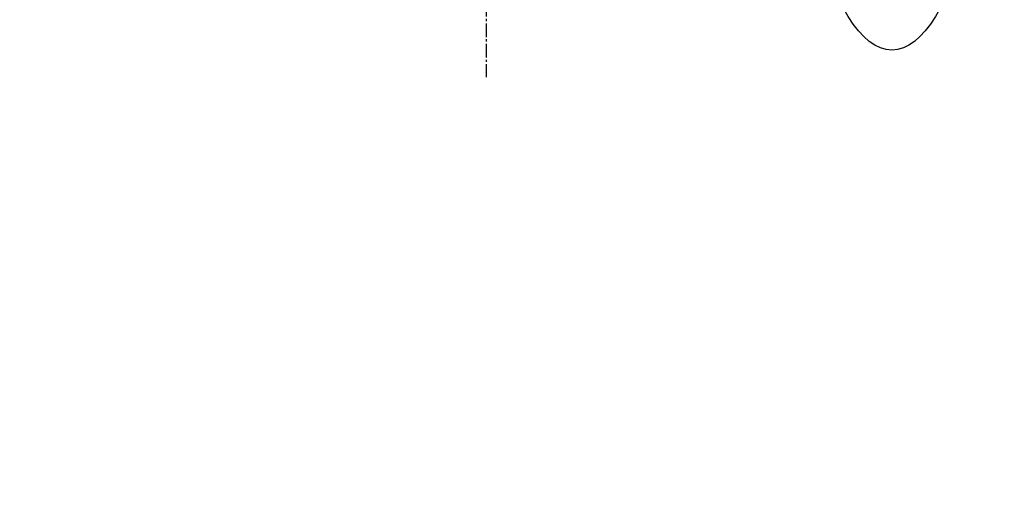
# Model space of a CAD drawing. Header units: millimetres. Extents: x 0 to 4378, y 0 to 2376.
# Tile 229 of 256: x 1476 to 1599, y 1476 to 1535. Entities that reach past the tile are written whole.
import ezdxf

# ---------------------------------------------------------------- set-up
doc = ezdxf.new("R2010")
doc.units = ezdxf.units.MM
doc.header["$LTSCALE"] = 0.2
doc.linetypes.add('CENTER2', pattern=[1.125, 0.75, -0.125, 0.125, -0.125])
doc.layers.add('02_Center Line', color=1, linetype='CENTER2')
doc.layers.add('13_After Rev.Num.', color=6, linetype='Continuous')
doc.styles.add('Rainbow-5.0 Style', font='malgunsl.ttf')
doc.dimstyles.new('Rainbow-5.0 Style', dxfattribs={"dimtxt": 4, "dimasz": 2.5, "dimexe": 1, "dimexo": 1, "dimgap": 1, "dimtad": 1, "dimdsep": 46, "dimtxsty": 'Rainbow-5.0 Style', "dimcen": 0, "dimclrd": 251, "dimclre": 251, "dimclrt": 7, "dimazin": 3, "dimtp": 0.1, "dimtm": 0.1, "dimtfac": 0.61, "dimtmove": 0, "dimatfit": 3, "dimfxl": 1, "dimlwd": -1, "dimlwe": -1, "dimarcsym": 1})

# ---------------------------------------------------------------- blocks, each defined once
blk = doc.blocks.new('Blk$A47R2-4W24B')
at = {"layer": '02_Center Line', "ltscale": 11.288275}
blk.add_line((-110.7, 1151.05), (-110.7, 925.92), dxfattribs=at)
blk = doc.blocks.new('A$C19ebd0c3_1234')
for q in [(46.93, -0.78), (54.3, 6.59)]:
    blk.add_line((46.93, 6.59), q)
blk.add_ellipse((0, 0), major_axis=(53.19, 0), ratio=0.263273)

msp = doc.modelspace()

# ---------------------------------------------------------------- block references
msp.add_blockref('Blk$A47R2-4W24B', (1645.046, 602.257))
at = {"layer": '13_After Rev.Num.', "rotation": 90}
msp.add_blockref('A$C19ebd0c3_1234', (1584.896, 1584.76), dxfattribs=at)

# ---------------------------------------------------------------- leaders
at = {"annotation_type": 0, "has_hookline": 1, "hookline_direction": 1, "text_width": 122.213}
msp.add_leader([(1535.334, 1589.449), (1368.901, 1475.733), (1356.401, 1475.733)], dimstyle='Rainbow-5.0 Style', override={"dimscale": 5, "dimgap": 1, "dimtad": 1}, dxfattribs=at)

doc.saveas('drawing.dxf')
